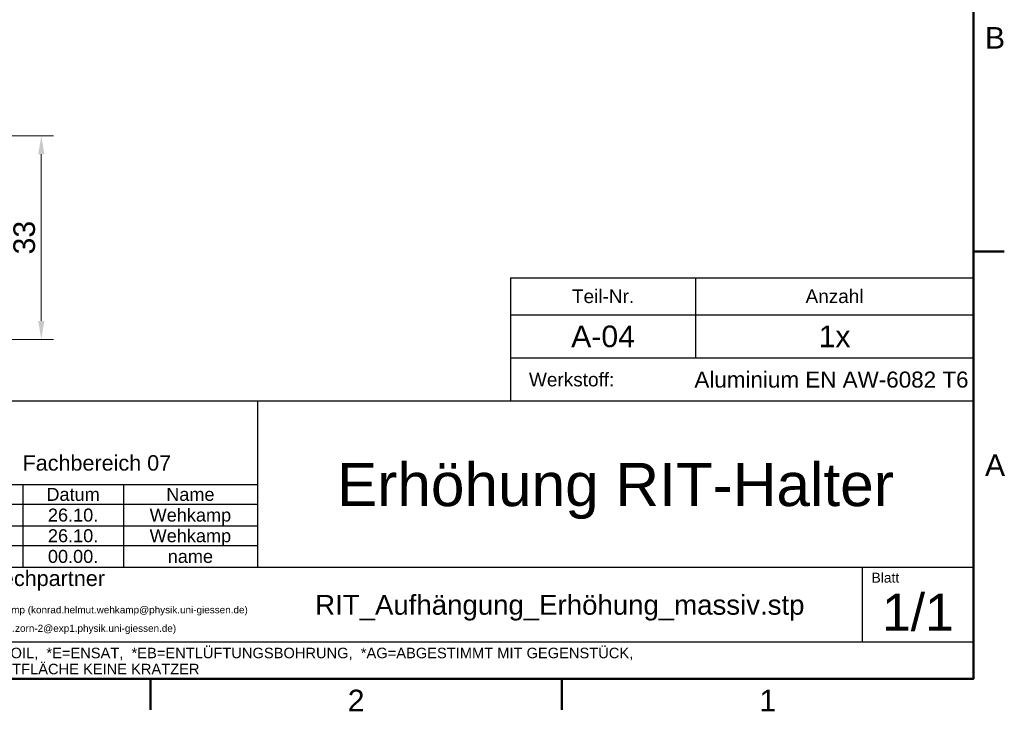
# Model space of a CAD drawing. Header units: metres. Extents: x 2 to 418, y 2 to 295.
# Tile 3 of 4: x 256 to 415, y 5 to 117. Entities that reach past the tile are written whole.
import ezdxf
from ezdxf.enums import TextEntityAlignment as Align

# ---------------------------------------------------------------- set-up
doc = ezdxf.new("R2010")
doc.units = ezdxf.units.M
for name, color, linetype, lineweight in [('MASS', 7, 'CONTINUOUS', 18), ('RAHMEN', 7, 'CONTINUOUS', 50), ('SCHRIFTFELD', 7, 'Continuous', 25), ('TEXT', 7, 'CONTINUOUS', 25)]:
    doc.layers.add(name, color=color, linetype=linetype, lineweight=lineweight)
doc.styles.add('ISO', font='arial.ttf')
doc.styles.get("Standard").update_dxf_attribs({"font": 'arial.ttf'})
doc.dimstyles.new('ISO_HZ', dxfattribs={"dimtxt": 3.5, "dimasz": 3, "dimexe": 2, "dimexo": 1, "dimgap": 1, "dimtad": 1, "dimtxsty": 'Standard', "dimcen": 2.5, "dimclrd": 7, "dimclre": 7, "dimclrt": 7, "dimazin": 3, "dimtfac": 1, "dimtmove": 0, "dimatfit": 3, "dimlwd": 18, "dimlwe": 18})

msp = doc.modelspace()

# ---------------------------------------------------------------- linework, layer by layer
at = {"layer": 'RAHMEN'}
for p, q in [((410, 79.25), (415, 79.25)), ((276.667, 10), (276.667, 5)), ((343.333, 10), (343.333, 5))]:
    msp.add_line(p, q, dxfattribs=at)
msp.add_lwpolyline([(10, 10), (410, 10), (410, 287), (10, 287)], close=True, dxfattribs=at)
at = {"layer": 'SCHRIFTFELD'}
for p, q in [((335, 75), (410, 75)), ((335, 75), (335, 55)), ((365, 75), (365, 62)), ((335, 69), (410, 69)), ((335, 62), (410, 62)), ((294, 55), (294, 28.1)), ((242, 41.5), (294, 41.5)), ((256, 41.5), (256, 28.1)), ((272.3, 41.5), (272.3, 28.1)), ((242, 38.3), (294, 38.3)), ((242, 34.8), (294, 34.8)), ((242, 31.6), (294, 31.6)), ((242, 28.1), (410, 28.1)), ((392, 28.1), (392, 16)), ((242, 16), (410, 16))]:
    msp.add_line(p, q, dxfattribs=at)
msp.add_lwpolyline([(242, 10), (410, 10), (410, 55), (242, 55)], close=True, dxfattribs=at)

# ---------------------------------------------------------------- texts
at = {"layer": 'RAHMEN', "style": 'ISO'}
for s, p in [('B', (413.5, 113.875)), ('A', (413.5, 44.625)), ('2', (310, 6.5)), ('1', (376.667, 6.5))]:
    msp.add_text(s, height=3.5, dxfattribs=at).set_placement(p, align=Align.MIDDLE_CENTER)
at = {"layer": 'SCHRIFTFELD', "style": 'ISO'}
for s, height, p in [('Teil-Nr.', 2.2, (350, 72)), ('Anzahl', 2.2, (387.5, 72)), ('Fachbereich 07', 2.5, (268, 45))]:
    msp.add_text(s, height=height, dxfattribs=at).set_placement(p, align=Align.MIDDLE_CENTER)
for s, height, p in [('Werkstoff:', 2.2, (338, 58.5)), ('Ansprechpartner', 2.5, (243.5, 26.3)), ('Blatt', 1.6, (393.5, 26.4))]:
    msp.add_text(s, height=height, dxfattribs=at).set_placement(p, align=Align.MIDDLE_LEFT)
at = {"layer": 'SCHRIFTFELD', "color": 8, "style": 'ISO'}
for s, p in [('*H=HELICOIL,  *E=ENSAT,  *EB=ENTLÜFTUNGSBOHRUNG,  *AG=ABGESTIMMT MIT GEGENSTÜCK,', (243, 14.2)), ('*DF=DICHTFLÄCHE KEINE KRATZER', (243, 11.6))]:
    msp.add_text(s, height=1.7, dxfattribs=at).set_placement(p, align=Align.MIDDLE_LEFT)
at = {"layer": 'TEXT', "color": 5, "style": 'ISO'}
for s, height, p in [('A-04', 3.5, (350, 65.5)), ('1x', 3.5, (387.5, 65.5)), ('Aluminium EN AW-6082 T6', 2.6, (387, 58.5)), ('Erhöhung RIT-Halter', 7, (352, 41.5)), ('26.10.', 2.1, (264.15, 36.55)), ('Wehkamp', 2.1, (283.15, 36.55)), ('26.10.', 2.1, (264.15, 33.2)), ('Wehkamp', 2.1, (283.15, 33.2)), ('00.00.', 2.1, (264.15, 29.85)), ('name', 2.1, (283.15, 29.85)), ('RIT_Aufhängung_Erhöhung_massiv.stp', 3.2, (343, 22)), ('1/1', 6, (401, 20.8))]:
    msp.add_text(s, height=height, dxfattribs=at).set_placement(p, align=Align.MIDDLE_CENTER)
at = {"layer": 'TEXT', "style": 'ISO'}
for s, p in [('Datum', (264.15, 39.9)), ('Name', (283.15, 39.9))]:
    msp.add_text(s, height=2.1, dxfattribs=at).set_placement(p, align=Align.MIDDLE_CENTER)
for s, p in [('Konrad Wehkamp (konrad.helmut.wehkamp@physik.uni-giessen.de)', (243.5, 21.2)), ('Jana Zorn(jana.zorn-2@exp1.physik.uni-giessen.de)', (243.5, 18.2))]:
    msp.add_text(s, height=1.15, dxfattribs=at).set_placement(p, align=Align.MIDDLE_LEFT)

# ---------------------------------------------------------------- dimensions: what is measured, and where the dimension line sits
at = {"layer": 'MASS'}
msp.add_linear_dim(base=(259, 65), p1=(245, 65), p2=(245, 98), angle=90, dimstyle='ISO_HZ', override={"dimdec": 2, "dimlfac": 1}, dxfattribs=at).render()

doc.saveas('drawing.dxf')
